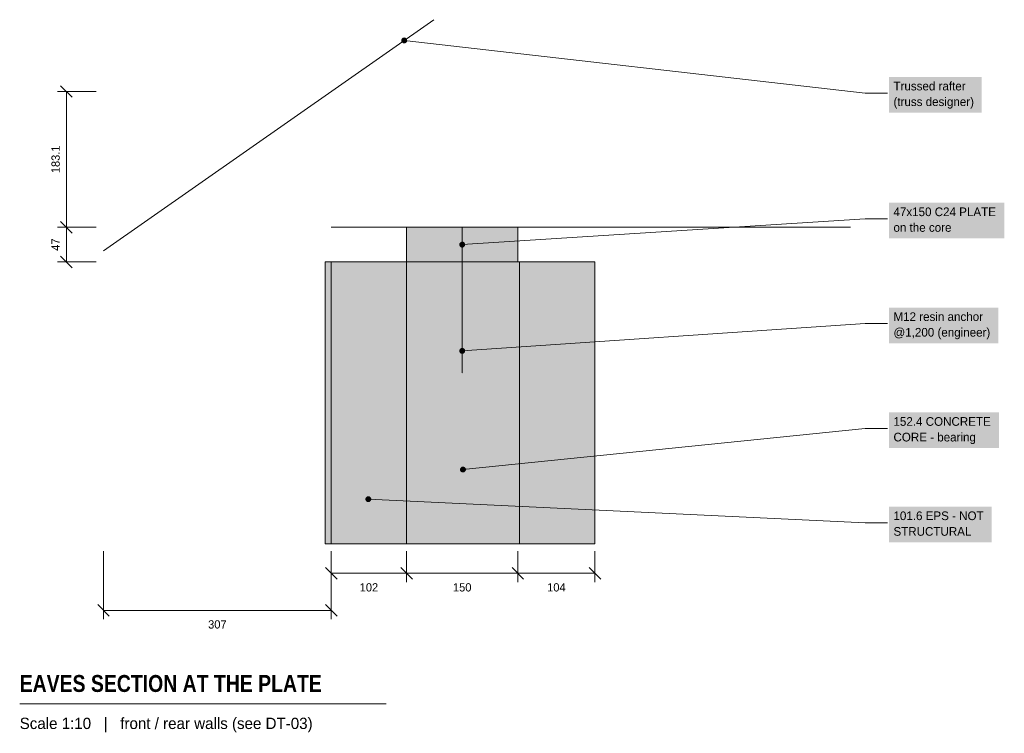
# Model space of a CAD drawing. Header units: millimetres. Extents: x -420 to 907, y 4393 to 5356.
import ezdxf
from ezdxf.enums import TextEntityAlignment as Align

# ---------------------------------------------------------------- set-up
doc = ezdxf.new("R2010")
doc.units = ezdxf.units.MM
doc.linetypes.add('DASHED', pattern=[1.524, 1.27, -0.254])
for name, color, linetype in [('FILL-C_6B451A', 7, 'Continuous'), ('FILL-C_F0C773', 7, 'Continuous'), ('FILL-INK', 7, 'Continuous'), ('FILL-LIGHT', 7, 'Continuous'), ('FILL-RED', 7, 'Continuous'), ('FILL-TIMBER', 7, 'Continuous'), ('FILL-WHITE', 7, 'Continuous'), ('LINE-C_6B451A', 7, 'Continuous'), ('LINE-INK', 7, 'Continuous'), ('LINE-RED', 7, 'Continuous'), ('LINE-RED-DASH', 7, 'DASHED'), ('LINE-STEEL_GREY', 7, 'Continuous'), ('TEXT-C_6B451A', 7, 'Continuous'), ('TEXT-INK', 7, 'Continuous'), ('TEXT-RED', 7, 'Continuous'), ('TEXT-STEEL_GREY', 7, 'Continuous')]:
    doc.layers.add(name, color=color, linetype=linetype)
doc.styles.add('OpenSansCondensed-Bold', font='OpenSansCondensed-Bold.ttf')

msp = doc.modelspace()

# ---------------------------------------------------------------- hatches: boundary and pattern name
at = {"layer": 'FILL-C_6B451A', "true_color": 0x6b451a}
h = msp.add_hatch(color=36, dxfattribs=at)
h.dxf.hatch_style = 1
h.paths.add_polyline_path([(102.4, 5328), (102.3, 5329), (101.9, 5330), (101.2, 5330.8), (100.4, 5331.5), (99.4, 5331.9), (98.4, 5332), (97.4, 5331.9), (96.4, 5331.5), (95.6, 5330.8), (94.9, 5330), (94.5, 5329), (94.4, 5328), (94.5, 5327), (94.9, 5326), (95.6, 5325.2), (96.4, 5324.5), (97.4, 5324.1), (98.4, 5324), (99.4, 5324.1), (100.4, 5324.5), (101.2, 5325.2), (101.9, 5326), (102.3, 5327)])
at = {"layer": 'FILL-C_F0C773', "true_color": 0xf0c773}
h = msp.add_hatch(color=31, dxfattribs=at)
h.dxf.hatch_style = 1
h.paths.add_polyline_path([(0, 4649.2), (0, 5029.2), (-8, 5029.2), (-8, 4649.2)])
at = {"layer": 'FILL-INK', "true_color": 0x14141a}
h = msp.add_hatch(color=250, dxfattribs=at)
h.dxf.hatch_style = 1
h.paths.add_polyline_path([(181.6, 4749.2), (181.5, 4750.2), (181.1, 4751.2), (180.4, 4752), (179.6, 4752.7), (178.6, 4753.1), (177.6, 4753.2), (176.6, 4753.1), (175.6, 4752.7), (174.8, 4752), (174.1, 4751.2), (173.7, 4750.2), (173.6, 4749.2), (173.7, 4748.2), (174.1, 4747.2), (174.8, 4746.4), (175.6, 4745.7), (176.6, 4745.3), (177.6, 4745.2), (178.6, 4745.3), (179.6, 4745.7), (180.4, 4746.4), (181.1, 4747.2), (181.5, 4748.2)])
h = msp.add_hatch(color=250, dxfattribs=at)
h.dxf.hatch_style = 1
h.paths.add_polyline_path([(54, 4709.2), (53.9, 4710.2), (53.5, 4711.2), (52.8, 4712), (52, 4712.7), (51, 4713.1), (50, 4713.2), (49, 4713.1), (48, 4712.7), (47.2, 4712), (46.5, 4711.2), (46.1, 4710.2), (46, 4709.2), (46.1, 4708.2), (46.5, 4707.2), (47.2, 4706.4), (48, 4705.7), (49, 4705.3), (50, 4705.2), (51, 4705.3), (52, 4705.7), (52.8, 4706.4), (53.5, 4707.2), (53.9, 4708.2)])
at = {"layer": 'FILL-LIGHT', "true_color": 0xcccccf}
h = msp.add_hatch(color=254, dxfattribs=at)
h.dxf.hatch_style = 1
h.paths.add_polyline_path([(254, 4649.2), (254, 5029.2), (101.6, 5029.2), (101.6, 4649.2)])
at = {"layer": 'FILL-RED', "true_color": 0xd11a1f}
h = msp.add_hatch(color=242, dxfattribs=at)
h.dxf.hatch_style = 1
h.paths.add_polyline_path([(180.6, 5052.6), (180.5, 5053.6), (180.1, 5054.6), (179.4, 5055.4), (178.6, 5056.1), (177.6, 5056.5), (176.6, 5056.6), (175.6, 5056.5), (174.6, 5056.1), (173.8, 5055.4), (173.1, 5054.6), (172.7, 5053.6), (172.6, 5052.6), (172.7, 5051.6), (173.1, 5050.6), (173.8, 5049.8), (174.6, 5049.1), (175.6, 5048.7), (176.6, 5048.6), (177.6, 5048.7), (178.6, 5049.1), (179.4, 5049.8), (180.1, 5050.6), (180.5, 5051.6)])
h = msp.add_hatch(color=242, dxfattribs=at)
h.dxf.hatch_style = 1
h.paths.add_polyline_path([(180.6, 4909.2), (180.5, 4910.2), (180.1, 4911.2), (179.4, 4912), (178.6, 4912.7), (177.6, 4913.1), (176.6, 4913.2), (175.6, 4913.1), (174.6, 4912.7), (173.8, 4912), (173.1, 4911.2), (172.7, 4910.2), (172.6, 4909.2), (172.7, 4908.2), (173.1, 4907.2), (173.8, 4906.4), (174.6, 4905.7), (175.6, 4905.3), (176.6, 4905.2), (177.6, 4905.3), (178.6, 4905.7), (179.4, 4906.4), (180.1, 4907.2), (180.5, 4908.2)])
at = {"layer": 'FILL-TIMBER', "true_color": 0xf2e0b2}
h = msp.add_hatch(color=254, dxfattribs=at)
h.dxf.hatch_style = 1
h.paths.add_polyline_path([(251.6, 5029.2), (251.6, 5076), (101.6, 5076), (101.6, 5029.2)])
at = {"layer": 'FILL-TIMBER', "true_color": 0xf7edb2}
h = msp.add_hatch(color=41, dxfattribs=at)
h.dxf.hatch_style = 1
h.paths.add_polyline_path([(101.6, 4649.2), (101.6, 5029.2), (0, 5029.2), (0, 4649.2)])
h = msp.add_hatch(color=41, dxfattribs=at)
h.dxf.hatch_style = 1
h.paths.add_polyline_path([(355.6, 4649.2), (355.6, 5029.2), (254, 5029.2), (254, 4649.2)])
at = {"layer": 'FILL-WHITE', "true_color": 0xffffff}
h = msp.add_hatch(color=7, dxfattribs=at)
h.dxf.hatch_style = 1
h.paths.add_polyline_path([(752, 5230.5), (876.7, 5230.5), (876.7, 5278.7), (752, 5278.7)])
h = msp.add_hatch(color=7, dxfattribs=at)
h.dxf.hatch_style = 1
h.paths.add_polyline_path([(752, 5060.9), (907.4, 5060.9), (907.4, 5109.1), (752, 5109.1)])
h = msp.add_hatch(color=7, dxfattribs=at)
h.dxf.hatch_style = 1
h.paths.add_polyline_path([(752, 4919.5), (899.5, 4919.5), (899.5, 4967.7), (752, 4967.7)])
h = msp.add_hatch(color=7, dxfattribs=at)
h.dxf.hatch_style = 1
h.paths.add_polyline_path([(752, 4778.1), (900.2, 4778.1), (900.2, 4826.3), (752, 4826.3)])
h = msp.add_hatch(color=7, dxfattribs=at)
h.dxf.hatch_style = 1
h.paths.add_polyline_path([(752, 4650.9), (890.3, 4650.9), (890.3, 4699.1), (752, 4699.1)])

# ---------------------------------------------------------------- linework, layer by layer
at = {"layer": 'LINE-C_6B451A', "lineweight": 5}
for p, q in [((-307, 5044.1), (138.4, 5356)), ((98.4, 5328), (720, 5257)), ((720, 5257), (750, 5257)), ((0, 5076), (700, 5076))]:
    msp.add_line(p, q, dxfattribs=at)
at = {"layer": 'LINE-INK', "lineweight": 5}
for p, q in [((-317, 5259.1), (-369, 5259.1)), ((-349.2, 5251.3), (-364.8, 5266.9)), ((-357, 5029.2), (-357, 5259.1)), ((-317, 5076), (-369, 5076)), ((-349.2, 5068.2), (-364.8, 5083.8)), ((-349.2, 5021.4), (-364.8, 5037)), ((-317, 5029.2), (-369, 5029.2)), ((177.6, 4749.2), (720, 4804.7)), ((720, 4804.7), (750, 4804.7)), ((50, 4709.2), (720, 4677.5)), ((720, 4677.5), (750, 4677.5)), ((-307, 4639.2), (-307, 4547.2)), ((0, 4639.2), (0, 4597.2)), ((0, 4639.2), (0, 4547.2)), ((101.6, 4639.2), (101.6, 4597.2)), ((251.6, 4639.2), (251.6, 4597.2)), ((355.6, 4639.2), (355.6, 4597.2)), ((-7.8, 4617), (7.8, 4601.4)), ((0, 4609.2), (355.6, 4609.2)), ((93.8, 4617), (109.4, 4601.4)), ((243.8, 4617), (259.4, 4601.4)), ((347.8, 4617), (363.4, 4601.4)), ((-314.8, 4567), (-299.2, 4551.4)), ((-7.8, 4567), (7.8, 4551.4)), ((-307, 4559.2), (0, 4559.2)), ((-420, 4433.2), (74, 4433.2))]:
    msp.add_line(p, q, dxfattribs=at)
for points in [[(101.6, 4649.2), (101.6, 5029.2), (0, 5029.2), (0, 4649.2)], [(254, 4649.2), (254, 5029.2), (101.6, 5029.2), (101.6, 4649.2)], [(355.6, 4649.2), (355.6, 5029.2), (254, 5029.2), (254, 4649.2)]]:
    msp.add_lwpolyline(points, close=True, dxfattribs=at)
at = {"layer": 'LINE-RED', "lineweight": 5}
for p, q in [((176.6, 5052.6), (720, 5087.4)), ((720, 5087.4), (750, 5087.4)), ((176.6, 4909.2), (720, 4946.1)), ((720, 4946.1), (750, 4946.1))]:
    msp.add_line(p, q, dxfattribs=at)
msp.add_lwpolyline([(251.6, 5029.2), (251.6, 5076), (101.6, 5076), (101.6, 5029.2)], close=True, dxfattribs=at)
at = {"layer": 'LINE-RED-DASH', "lineweight": 5}
msp.add_line((176.6, 5076), (176.6, 4879.2), dxfattribs=at)
at = {"layer": 'LINE-STEEL_GREY', "lineweight": 5}
msp.add_lwpolyline([(0, 4649.2), (0, 5029.2), (-8, 5029.2), (-8, 4649.2)], close=True, dxfattribs=at)

# ---------------------------------------------------------------- texts
at = {"layer": 'TEXT-C_6B451A'}
for s, p in [('Trussed rafter', (758, 5260.6)), ('(truss designer)', (758, 5239.5))]:
    msp.add_text(s, height=11.684, dxfattribs=at).set_placement(p)
at = {"layer": 'TEXT-INK'}
for s, p in [('183.1', (-366, 5167.6)), ('47', (-366, 5052.6))]:
    msp.add_text(s, height=11.18, rotation=90, dxfattribs=at).set_placement(p, align=Align.CENTER)
for s, height, p in [('152.4 CONCRETE', 11.684, (758, 4808.2)), ('CORE - bearing', 11.684, (758, 4787.1)), ('101.6 EPS - NOT', 11.684, (758, 4681)), ('STRUCTURAL', 11.68, (758, 4659.9))]:
    msp.add_text(s, height=height, dxfattribs=at).set_placement(p)
for s, p in [('102', (50.8, 4584.7)), ('150', (176.6, 4584.7)), ('104', (303.6, 4584.7)), ('307', (-153.5, 4534.7))]:
    msp.add_text(s, height=11.18, dxfattribs=at).set_placement(p, align=Align.CENTER)
at = {"layer": 'TEXT-INK', "style": 'OpenSansCondensed-Bold'}
msp.add_text('EAVES SECTION AT THE PLATE', height=22.86, dxfattribs=at).set_placement((-420, 4449.2))
at = {"layer": 'TEXT-RED'}
for s, p in [('47x150 C24 PLATE', (758, 5091)), ('on the core', (758, 5069.9)), ('M12 resin anchor', (758, 4949.6)), ('@1,200 (engineer)', (758, 4928.5))]:
    msp.add_text(s, height=11.684, dxfattribs=at).set_placement(p)
at = {"layer": 'TEXT-STEEL_GREY'}
msp.add_text('Scale 1:10   |   front / rear walls (see DT-03)', height=15.24, dxfattribs=at).set_placement((-420, 4399.2))

doc.saveas('drawing.dxf')
